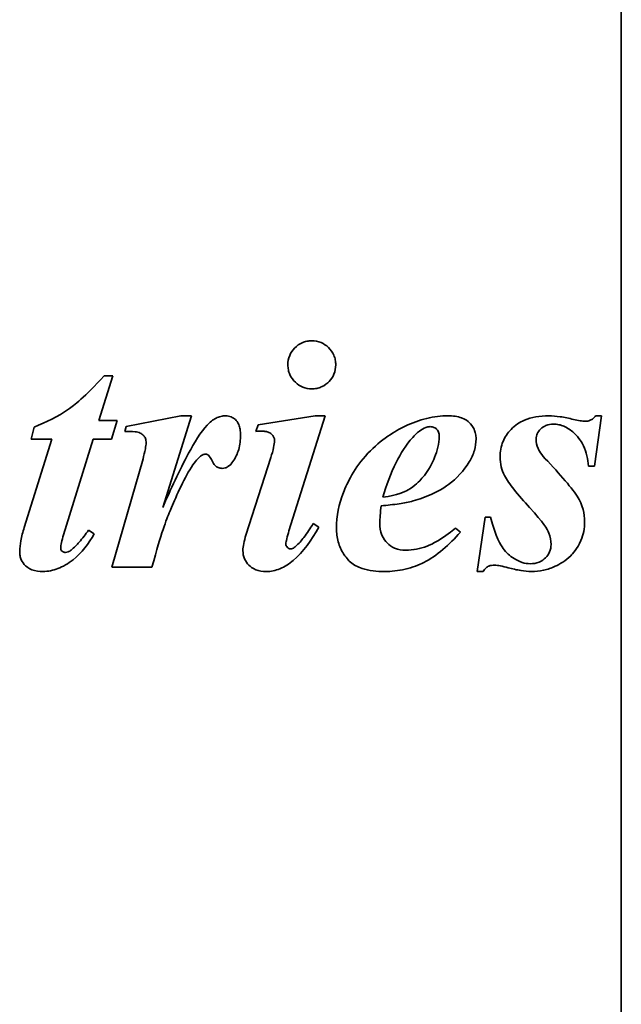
# Model space of a CAD drawing. Header units: millimetres. Extents: x 202 to 638, y 164 to 430.
# Tile 7 of 9: x 467 to 508, y 296 to 363. Entities that reach past the tile are written whole.
import ezdxf

# ---------------------------------------------------------------- set-up
doc = ezdxf.new("R2010")
doc.units = ezdxf.units.MM
doc.header["$LTSCALE"] = 2
doc.layers.add('Krawędzie widoczne(ISO)', color=7, linetype='Continuous', lineweight=35, true_color=0x262659)

msp = doc.modelspace()

# ---------------------------------------------------------------- linework, layer by layer
at = {"layer": 'Krawędzie widoczne(ISO)'}
for p, q in [((507.813, 240.1), (507.813, 371.6)), ((472.37, 335.916), (473.314, 338.931)), ((473.314, 338.931), (472.713, 338.931)), ((477.921, 336.223), (474.22, 335.488)), ((476.696, 330.01), (478.657, 336.223)), ((478.657, 336.223), (477.921, 336.223)), ((487.039, 336.223), (483.167, 335.61)), ((485.262, 328.416), (487.725, 336.223)), ((487.725, 336.223), (487.039, 336.223)), ((505.985, 332.804), (506.475, 336.223)), ((506.475, 336.223), (506.071, 336.223)), ((467.97, 335.463), (467.762, 334.642)), ((473.608, 335.916), (472.37, 335.916)), ((473.228, 334.642), (473.608, 335.916)), ((474.22, 335.488), (474.122, 335.169)), ((483.167, 335.61), (483.019, 335.169)), ((469.171, 334.642), (467.296, 328.649)), ((467.762, 334.642), (469.171, 334.642)), ((469.968, 328.147), (471.978, 334.642)), ((471.978, 334.642), (473.228, 334.642)), ((484.037, 333.404), (482.345, 328.122)), ((475.36, 333.294), (473.252, 325.965)), ((505.581, 332.804), (505.985, 332.804)), ((498.571, 329.348), (498.032, 325.659)), ((498.926, 329.348), (498.571, 329.348)), ((487.284, 328.674), (486.904, 328.907)), ((472.051, 328.22), (471.659, 328.465)), ((496.892, 328.318), (496.561, 328.6)), ((473.252, 325.965), (475.961, 325.965)), ((498.032, 325.659), (498.436, 325.659))]:
    msp.add_line(p, q, dxfattribs=at)
for points, knots in [([(486.806, 341.309), (486.694, 341.309), (486.581, 341.299), (486.365, 341.255), (486.262, 341.224), (485.975, 341.099), (485.803, 340.979), (485.501, 340.665), (485.388, 340.499), (485.226, 340.109), (485.189, 339.897), (485.189, 339.679)], [-0.2705875, -0.2705875, -0.2705875, -0.2705875, -0.2324986, -0.2324986, -0.1959224, -0.1959224, -0.1266498, -0.1266498, -0.0655334, -0.0655334, 0, 0, 0, 0]), ([(488.436, 339.679), (488.436, 339.793), (488.426, 339.906), (488.383, 340.125), (488.351, 340.229), (488.217, 340.54), (488.084, 340.715), (487.79, 341), (487.627, 341.111), (487.239, 341.272), (487.025, 341.309), (486.806, 341.309)], [-0.2497224, -0.2497224, -0.2497224, -0.2497224, -0.2185665, -0.2185665, -0.1886081, -0.1886081, -0.125867, -0.125867, -0.0657507, -0.0657507, 0, 0, 0, 0]), ([(485.189, 339.679), (485.189, 339.565), (485.199, 339.451), (485.243, 339.232), (485.275, 339.127), (485.417, 338.805), (485.557, 338.63), (485.844, 338.357), (486.008, 338.244), (486.389, 338.085), (486.594, 338.049), (486.806, 338.049)], [-0.2362142, -0.2362142, -0.2362142, -0.2362142, -0.2087291, -0.2087291, -0.182273, -0.182273, -0.123905, -0.123905, -0.0635215, -0.0635215, 0, 0, 0, 0]), ([(486.806, 338.049), (486.92, 338.049), (487.032, 338.059), (487.251, 338.103), (487.355, 338.135), (487.703, 338.286), (487.876, 338.441), (488.125, 338.7), (488.238, 338.866), (488.399, 339.252), (488.436, 339.462), (488.436, 339.679)], [-0.2116776, -0.2116776, -0.2116776, -0.2116776, -0.1918862, -0.1918862, -0.1728365, -0.1728365, -0.1256208, -0.1256208, -0.064899, -0.064899, 0, 0, 0, 0]), ([(472.713, 338.931), (471.399, 337.48), (470.658, 336.92), (469.594, 336.171), (468.79, 335.776), (467.97, 335.463)], [-0.3903069, -0.3903069, -0.3903069, -0.3903069, -0.2631193, -0.2631193, 0, 0, 0, 0]), ([(480.961, 336.223), (480.852, 336.223), (480.745, 336.21), (480.529, 336.157), (480.424, 336.117), (480.093, 335.952), (479.889, 335.783), (479.711, 335.598)], [-0.143511, -0.143511, -0.143511, -0.143511, -0.1109006, -0.1109006, -0.0771003, -0.0771003, 0, 0, 0, 0]), ([(481.978, 334.924), (481.978, 335.052), (481.969, 335.182), (481.927, 335.418), (481.897, 335.526), (481.783, 335.79), (481.697, 335.893), (481.542, 336.044), (481.448, 336.108), (481.22, 336.202), (481.091, 336.223), (480.961, 336.223)], [-0.1455186, -0.1455186, -0.1455186, -0.1455186, -0.12344, -0.12344, -0.1042322, -0.1042322, -0.073926, -0.073926, -0.0392503, -0.0392503, 0, 0, 0, 0]), ([(496.071, 336.223), (495.576, 336.223), (495.088, 336.162), (494.101, 335.925), (493.612, 335.744), (492.468, 335.193), (491.503, 334.624), (489.698, 332.687), (489.208, 331.66), (488.654, 330.238), (488.485, 329.427), (488.485, 328.588)], [-0.9215695, -0.9215695, -0.9215695, -0.9215695, -0.7916345, -0.7916345, -0.6548709, -0.6548709, -0.458007, -0.458007, -0.2515994, -0.2515994, 0, 0, 0, 0]), ([(497.958, 334.666), (497.958, 334.78), (497.948, 334.892), (497.904, 335.109), (497.872, 335.21), (497.746, 335.487), (497.63, 335.642), (497.408, 335.849), (497.251, 335.981), (496.693, 336.187), (496.375, 336.223), (496.071, 336.223)], [-0.5134846, -0.5134846, -0.5134846, -0.5134846, -0.4224433, -0.4224433, -0.3360336, -0.3360336, -0.1782002, -0.1782002, -0.0913172, -0.0913172, 0, 0, 0, 0]), ([(502.897, 336.223), (502.598, 336.223), (502.297, 336.201), (501.741, 336.101), (501.484, 336.029), (500.918, 335.788), (500.611, 335.592), (500.098, 335.063), (499.915, 334.793), (499.648, 334.15), (499.588, 333.794), (499.588, 333.429)], [-0.5280186, -0.5280186, -0.5280186, -0.5280186, -0.4236021, -0.4236021, -0.3306328, -0.3306328, -0.2087673, -0.2087673, -0.109544, -0.109544, 0, 0, 0, 0]), ([(504.576, 335.978), (504.277, 336.052), (503.965, 336.117), (503.41, 336.198), (503.149, 336.223), (502.897, 336.223)], [-0.1683019, -0.1683019, -0.1683019, -0.1683019, -0.0756802, -0.0756802, 0, 0, 0, 0]), ([(506.071, 336.223), (506.021, 336.155), (505.964, 336.092), (505.837, 335.988), (505.771, 335.947), (505.594, 335.874), (505.485, 335.855), (505.372, 335.855)], [-0.08274163, -0.08274163, -0.08274163, -0.08274163, -0.0573424, -0.0573424, -0.03369826, -0.03369826, 0, 0, 0, 0]), ([(479.711, 335.598), (479.29, 335.162), (478.813, 334.345), (477.848, 332.555), (477.208, 331.169), (476.696, 330.01)], [-0.6048118, -0.6048118, -0.6048118, -0.6048118, -0.3801535, -0.3801535, 0, 0, 0, 0]), ([(493.657, 334.752), (493.795, 334.906), (493.95, 335.059), (494.243, 335.284), (494.388, 335.375), (494.639, 335.466), (494.741, 335.488), (494.845, 335.488)], [-0.1423145, -0.1423145, -0.1423145, -0.1423145, -0.0802018, -0.0802018, -0.0313053, -0.0313053, 0, 0, 0, 0]), ([(494.845, 335.488), (494.933, 335.488), (495.018, 335.474), (495.169, 335.41), (495.23, 335.368), (495.318, 335.278), (495.369, 335.217), (495.444, 335.029), (495.458, 334.927), (495.458, 334.826)], [-0.1599374, -0.1599374, -0.1599374, -0.1599374, -0.106922, -0.106922, -0.0608274, -0.0608274, -0.0303321, -0.0303321, 0, 0, 0, 0]), ([(502.039, 334.642), (502.039, 334.706), (502.045, 334.769), (502.07, 334.893), (502.088, 334.952), (502.164, 335.128), (502.24, 335.232), (502.465, 335.453), (502.596, 335.524), (502.862, 335.632), (503.038, 335.659), (503.216, 335.659)], [-0.1314403, -0.1314403, -0.1314403, -0.1314403, -0.1201306, -0.1201306, -0.1091286, -0.1091286, -0.0860748, -0.0860748, -0.0532985, -0.0532985, 0, 0, 0, 0]), ([(503.216, 335.659), (503.336, 335.659), (503.455, 335.647), (503.693, 335.596), (503.81, 335.559), (504.17, 335.403), (504.393, 335.245), (504.959, 334.728), (505.147, 334.401), (505.453, 333.755), (505.55, 333.279), (505.581, 332.804)], [-0.2880912, -0.2880912, -0.2880912, -0.2880912, -0.2707737, -0.2707737, -0.2531532, -0.2531532, -0.214338, -0.214338, -0.1429956, -0.1429956, 0, 0, 0, 0]), ([(505.372, 335.855), (505.26, 335.855), (505.137, 335.869), (504.877, 335.909), (504.722, 335.942), (504.576, 335.978)], [-0.07875493, -0.07875493, -0.07875493, -0.07875493, -0.04507721, -0.04507721, 0, 0, 0, 0]), ([(474.122, 335.169), (474.332, 335.169), (474.604, 335.164), (474.969, 335.122), (475.066, 335.098), (475.251, 335.011), (475.33, 334.956), (475.454, 334.826), (475.492, 334.766), (475.556, 334.596), (475.568, 334.489), (475.568, 334.385)], [-0.1527813, -0.1527813, -0.1527813, -0.1527813, -0.1115019, -0.1115019, -0.0814915, -0.0814915, -0.0542946, -0.0542946, -0.0312421, -0.0312421, 0, 0, 0, 0]), ([(481.463, 333.122), (481.638, 333.373), (481.765, 333.647), (481.94, 334.26), (481.978, 334.592), (481.978, 334.924)], [-0.1912572, -0.1912572, -0.1912572, -0.1912572, -0.0996119, -0.0996119, 0, 0, 0, 0]), ([(483.019, 335.169), (483.096, 335.173), (483.173, 335.176), (483.315, 335.18), (483.382, 335.181), (483.448, 335.181)], [-0.04264968, -0.04264968, -0.04264968, -0.04264968, -0.01977243, -0.01977243, 0, 0, 0, 0]), ([(483.448, 335.181), (483.529, 335.181), (483.611, 335.175), (483.76, 335.147), (483.829, 335.127), (484.001, 335.049), (484.073, 334.986), (484.175, 334.876), (484.215, 334.818), (484.269, 334.69), (484.282, 334.624), (484.282, 334.556)], [-0.09651136, -0.09651136, -0.09651136, -0.09651136, -0.08008407, -0.08008407, -0.06556902, -0.06556902, -0.04166378, -0.04166378, -0.02042714, -0.02042714, 0, 0, 0, 0]), ([(495.458, 334.826), (495.458, 334.335), (495.333, 333.852), (495.014, 333.08), (494.743, 332.499), (494.126, 331.803), (493.787, 331.451), (493.103, 331.057), (492.66, 330.851), (491.622, 330.696)], [-4.658826, -4.658826, -4.658826, -4.658826, -2.439268, -2.439268, -0.873718, -0.873718, -0.31479, -0.31479, 0, 0, 0, 0]), ([(491.622, 330.696), (491.862, 331.497), (492.16, 332.316), (492.836, 333.664), (493.205, 334.255), (493.657, 334.752)], [-0.4528013, -0.4528013, -0.4528013, -0.4528013, -0.2015384, -0.2015384, 0, 0, 0, 0]), ([(475.568, 334.385), (475.568, 334.281), (475.546, 334.13), (475.475, 333.76), (475.414, 333.507), (475.36, 333.294)], [-0.112283, -0.112283, -0.112283, -0.112283, -0.0659778, -0.0659778, 0, 0, 0, 0]), ([(484.282, 334.556), (484.282, 334.411), (484.255, 334.241), (484.173, 333.857), (484.105, 333.619), (484.037, 333.404)], [-0.1174349, -0.1174349, -0.1174349, -0.1174349, -0.067618, -0.067618, 0, 0, 0, 0]), ([(497.492, 333.098), (497.641, 333.34), (497.761, 333.597), (497.919, 334.13), (497.958, 334.395), (497.958, 334.666)], [-0.1666171, -0.1666171, -0.1666171, -0.1666171, -0.0813452, -0.0813452, 0, 0, 0, 0]), ([(502.823, 333.135), (502.334, 333.647), (502.214, 333.89), (502.079, 334.215), (502.039, 334.425), (502.039, 334.642)], [-0.1056469, -0.1056469, -0.1056469, -0.1056469, -0.0651346, -0.0651346, 0, 0, 0, 0]), ([(475.961, 325.965), (476.632, 328.361), (476.901, 329.082), (477.409, 330.297), (478.016, 331.715), (478.829, 333.061), (479.045, 333.281), (479.232, 333.461), (479.306, 333.523), (479.38, 333.563)], [-0.2408427, -0.2408427, -0.2408427, -0.2408427, -0.1423866, -0.1423866, -0.0683953, -0.0683953, -0.0251893, -0.0251893, 0, 0, 0, 0]), ([(479.38, 333.563), (479.417, 333.582), (479.456, 333.598), (479.53, 333.619), (479.565, 333.625), (479.6, 333.625)], [-0.02300102, -0.02300102, -0.02300102, -0.02300102, -0.01054711, -0.01054711, 0, 0, 0, 0]), ([(479.6, 333.625), (479.625, 333.625), (479.649, 333.621), (479.697, 333.608), (479.72, 333.597), (479.759, 333.574), (479.781, 333.56), (479.86, 333.488), (479.959, 333.329), (480.114, 333.035), (480.166, 332.935), (480.318, 332.786), (480.386, 332.74), (480.551, 332.672), (480.645, 332.657), (480.74, 332.657)], [-0.4283524, -0.4283524, -0.4283524, -0.4283524, -0.3726332, -0.3726332, -0.3141802, -0.3141802, -0.2677275, -0.2677275, -0.0924054, -0.0924054, -0.0536833, -0.0536833, -0.0285995, -0.0285995, 0, 0, 0, 0]), ([(499.588, 333.429), (499.588, 333.206), (499.611, 332.984), (499.71, 332.561), (499.783, 332.365), (499.882, 332.179)], [-0.1302216, -0.1302216, -0.1302216, -0.1302216, -0.0633391, -0.0633391, 0, 0, 0, 0]), ([(480.74, 332.657), (480.807, 332.657), (480.873, 332.666), (481.003, 332.706), (481.065, 332.736), (481.259, 332.861), (481.372, 332.989), (481.463, 333.122)], [-0.08928549, -0.08928549, -0.08928549, -0.08928549, -0.06920544, -0.06920544, -0.04851884, -0.04851884, 0, 0, 0, 0]), ([(493.693, 330.451), (495.011, 330.81), (495.788, 331.344), (496.656, 331.973), (497.122, 332.492), (497.492, 333.098)], [-0.3214661, -0.3214661, -0.3214661, -0.3214661, -0.2129951, -0.2129951, 0, 0, 0, 0]), ([(505.323, 329.029), (505.323, 329.315), (505.288, 329.596), (505.121, 330.225), (504.992, 330.469), (504.664, 331.091), (503.814, 332.075), (502.823, 333.135)], [-0.5496379, -0.5496379, -0.5496379, -0.5496379, -0.4993635, -0.4993635, -0.435213, -0.435213, 0, 0, 0, 0]), ([(499.882, 332.179), (500.037, 331.883), (500.271, 331.554), (500.838, 330.833), (501.225, 330.397), (501.586, 330.01)], [-0.2743039, -0.2743039, -0.2743039, -0.2743039, -0.158668, -0.158668, 0, 0, 0, 0]), ([(491.426, 328.931), (491.426, 329.105), (491.437, 329.288), (491.469, 329.679), (491.495, 329.904), (491.524, 330.12)], [-0.1174417, -0.1174417, -0.1174417, -0.1174417, -0.065431, -0.065431, 0, 0, 0, 0]), ([(491.524, 330.12), (491.927, 330.153), (492.347, 330.197), (493.058, 330.305), (493.389, 330.368), (493.693, 330.451)], [-0.2161731, -0.2161731, -0.2161731, -0.2161731, -0.0946575, -0.0946575, 0, 0, 0, 0]), ([(501.586, 330.01), (502.548, 328.96), (502.777, 328.547), (502.99, 328.02), (503.044, 327.757), (503.044, 327.485)], [-0.1706382, -0.1706382, -0.1706382, -0.1706382, -0.0816881, -0.0816881, 0, 0, 0, 0]), ([(501.635, 326.186), (501.451, 326.186), (501.271, 326.218), (500.879, 326.343), (500.684, 326.445), (500.241, 326.716), (499.993, 326.943), (499.609, 327.474), (499.333, 327.951), (498.926, 329.348)], [-1.363936, -1.363936, -1.363936, -1.363936, -1.164611, -1.164611, -0.916809, -0.916809, -0.436536, -0.436536, 0, 0, 0, 0]), ([(483.718, 325.659), (484.04, 325.659), (484.35, 325.725), (484.979, 325.983), (485.281, 326.182), (486.224, 326.98), (486.8, 327.804), (487.284, 328.674)], [-0.5295718, -0.5295718, -0.5295718, -0.5295718, -0.4199733, -0.4199733, -0.2986026, -0.2986026, 0, 0, 0, 0]), ([(486.904, 328.907), (486.712, 328.593), (486.492, 328.258), (486.113, 327.765), (485.922, 327.54), (485.728, 327.375)], [-0.1878183, -0.1878183, -0.1878183, -0.1878183, -0.0765433, -0.0765433, 0, 0, 0, 0]), ([(493.191, 327.105), (492.931, 327.105), (492.673, 327.145), (492.238, 327.327), (492.066, 327.444), (491.802, 327.712), (491.667, 327.882), (491.466, 328.383), (491.426, 328.657), (491.426, 328.931)], [-0.3901597, -0.3901597, -0.3901597, -0.3901597, -0.2643134, -0.2643134, -0.1618634, -0.1618634, -0.0822611, -0.0822611, 0, 0, 0, 0]), ([(501.72, 325.659), (501.997, 325.659), (502.269, 325.689), (502.812, 325.809), (503.076, 325.9), (503.643, 326.161), (504.034, 326.385), (504.515, 326.86), (504.834, 327.2), (505.239, 328.167), (505.323, 328.59), (505.323, 329.029)], [-1.565034, -1.565034, -1.565034, -1.565034, -1.181596, -1.181596, -0.793056, -0.793056, -0.314645, -0.314645, -0.131837, -0.131837, 0, 0, 0, 0]), ([(467.296, 328.649), (467.206, 328.354), (467.123, 328.04), (467.023, 327.501), (466.99, 327.247), (466.99, 327.007)], [-0.1649419, -0.1649419, -0.1649419, -0.1649419, -0.0719967, -0.0719967, 0, 0, 0, 0]), ([(468.571, 325.659), (468.92, 325.659), (469.258, 325.732), (469.91, 325.985), (470.276, 326.187), (471.205, 326.924), (471.677, 327.569), (472.051, 328.22)], [-0.4836352, -0.4836352, -0.4836352, -0.4836352, -0.354962, -0.354962, -0.2253843, -0.2253843, 0, 0, 0, 0]), ([(469.772, 327.228), (469.772, 327.353), (469.795, 327.495), (469.858, 327.792), (469.913, 327.977), (469.968, 328.147)], [-0.09088489, -0.09088489, -0.09088489, -0.09088489, -0.05350548, -0.05350548, 0, 0, 0, 0]), ([(471.659, 328.465), (471.466, 328.191), (471.249, 327.904), (470.866, 327.465), (470.677, 327.269), (470.483, 327.117)], [-0.1752937, -0.1752937, -0.1752937, -0.1752937, -0.0739701, -0.0739701, 0, 0, 0, 0]), ([(482.345, 328.122), (482.284, 327.937), (482.228, 327.741), (482.159, 327.397), (482.137, 327.236), (482.137, 327.081)], [-0.1052742, -0.1052742, -0.1052742, -0.1052742, -0.0465433, -0.0465433, 0, 0, 0, 0]), ([(485.054, 327.546), (485.054, 327.623), (485.075, 327.738), (485.148, 328.043), (485.209, 328.247), (485.262, 328.416)], [-0.09312181, -0.09312181, -0.09312181, -0.09312181, -0.05341871, -0.05341871, 0, 0, 0, 0]), ([(488.485, 328.588), (488.485, 328.277), (488.523, 327.971), (488.689, 327.381), (488.812, 327.108), (489.193, 326.505), (489.398, 326.328), (489.663, 326.101), (489.935, 325.964), (490.7, 325.709), (491.241, 325.659), (491.745, 325.659)], [-0.2766228, -0.2766228, -0.2766228, -0.2766228, -0.2659612, -0.2659612, -0.2555828, -0.2555828, -0.2414743, -0.2414743, -0.1511174, -0.1511174, 0, 0, 0, 0]), ([(491.745, 325.659), (492.215, 325.659), (492.682, 325.707), (493.674, 325.935), (494.095, 326.112), (495.307, 326.727), (496.144, 327.477), (496.892, 328.318)], [-0.5584272, -0.5584272, -0.5584272, -0.5584272, -0.4564097, -0.4564097, -0.3377035, -0.3377035, 0, 0, 0, 0]), ([(496.561, 328.6), (495.586, 327.811), (494.984, 327.524), (494.17, 327.205), (493.689, 327.105), (493.191, 327.105)], [-0.2621574, -0.2621574, -0.2621574, -0.2621574, -0.149412, -0.149412, 0, 0, 0, 0]), ([(485.36, 327.191), (485.342, 327.191), (485.325, 327.193), (485.29, 327.202), (485.273, 327.208), (485.22, 327.235), (485.187, 327.263), (485.131, 327.324), (485.101, 327.363), (485.062, 327.455), (485.054, 327.5), (485.054, 327.546)], [-0.06038754, -0.06038754, -0.06038754, -0.06038754, -0.05345264, -0.05345264, -0.04631015, -0.04631015, -0.03008169, -0.03008169, -0.01390322, -0.01390322, 0, 0, 0, 0]), ([(485.728, 327.375), (485.693, 327.34), (485.656, 327.308), (485.581, 327.255), (485.543, 327.234), (485.457, 327.201), (485.41, 327.191), (485.36, 327.191)], [-0.0422817, -0.0422817, -0.0422817, -0.0422817, -0.02761048, -0.02761048, -0.01481753, -0.01481753, 0, 0, 0, 0]), ([(503.044, 327.485), (503.044, 327.316), (503.014, 327.151), (502.882, 326.838), (502.784, 326.701), (502.569, 326.491), (502.431, 326.377), (502.042, 326.218), (501.84, 326.186), (501.635, 326.186)], [-0.2949623, -0.2949623, -0.2949623, -0.2949623, -0.2108091, -0.2108091, -0.1261067, -0.1261067, -0.0614737, -0.0614737, 0, 0, 0, 0]), ([(466.99, 327.007), (466.99, 326.911), (466.998, 326.814), (467.035, 326.63), (467.061, 326.543), (467.165, 326.305), (467.262, 326.172), (467.462, 325.98), (467.599, 325.866), (468.059, 325.69), (468.319, 325.659), (468.571, 325.659)], [-0.3798708, -0.3798708, -0.3798708, -0.3798708, -0.3167644, -0.3167644, -0.257073, -0.257073, -0.1475198, -0.1475198, -0.0756707, -0.0756707, 0, 0, 0, 0]), ([(470.091, 326.958), (470.063, 326.958), (470.036, 326.961), (469.983, 326.974), (469.958, 326.983), (469.896, 327.015), (469.863, 327.041), (469.817, 327.089), (469.8, 327.114), (469.777, 327.169), (469.772, 327.198), (469.772, 327.228)], [-0.04327161, -0.04327161, -0.04327161, -0.04327161, -0.03603315, -0.03603315, -0.02889637, -0.02889637, -0.0179147, -0.0179147, -0.00897511, -0.00897511, 0, 0, 0, 0]), ([(470.483, 327.117), (470.421, 327.067), (470.353, 327.024), (470.218, 326.971), (470.155, 326.958), (470.091, 326.958)], [-0.04331916, -0.04331916, -0.04331916, -0.04331916, -0.01945276, -0.01945276, 0, 0, 0, 0]), ([(482.137, 327.081), (482.137, 326.888), (482.169, 326.699), (482.313, 326.356), (482.415, 326.212), (482.639, 325.991), (482.786, 325.871), (483.232, 325.693), (483.476, 325.659), (483.718, 325.659)], [-0.3399175, -0.3399175, -0.3399175, -0.3399175, -0.2382273, -0.2382273, -0.1439709, -0.1439709, -0.0726994, -0.0726994, 0, 0, 0, 0]), ([(498.436, 325.659), (498.494, 325.744), (498.564, 325.835), (498.713, 325.976), (498.772, 326.008), (498.94, 326.073), (499.074, 326.088), (499.208, 326.088)], [-0.08091721, -0.08091721, -0.08091721, -0.08091721, -0.06053245, -0.06053245, -0.0403545, -0.0403545, 0, 0, 0, 0]), ([(499.208, 326.088), (499.334, 326.088), (499.477, 326.068), (499.777, 326.012), (499.967, 325.965), (500.14, 325.916)], [-0.09138149, -0.09138149, -0.09138149, -0.09138149, -0.05391001, -0.05391001, 0, 0, 0, 0]), ([(500.14, 325.916), (500.422, 325.839), (500.718, 325.77), (501.239, 325.686), (501.485, 325.659), (501.72, 325.659)], [-0.1587171, -0.1587171, -0.1587171, -0.1587171, -0.0707634, -0.0707634, 0, 0, 0, 0])]:
    msp.add_open_spline(points, degree=3, knots=knots, dxfattribs=at)

doc.saveas('drawing.dxf')
